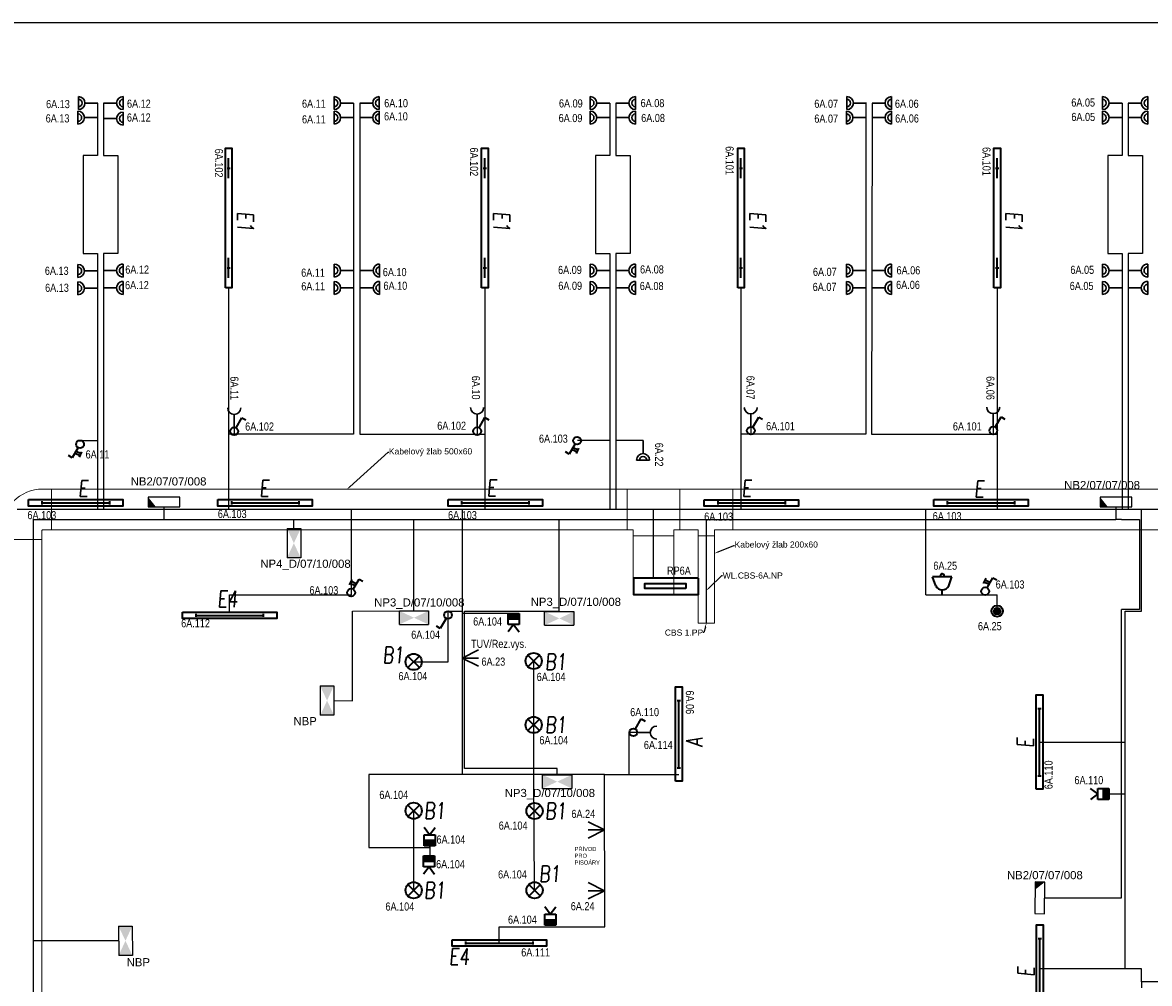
# Model space of a CAD drawing. Header units: millimetres. Extents: x 370888 to 505664, y 284292 to 447185.
# Tile 8 of 41: x 379068 to 392925, y 330850 to 342672. Entities that reach past the tile are written whole.
import ezdxf
from ezdxf import colors
from ezdxf.entities.mleader import LeaderData, LeaderLine
from ezdxf.enums import TextEntityAlignment as Align
from ezdxf.math import Vec2, Vec3

# ---------------------------------------------------------------- set-up
doc = ezdxf.new("R2010")
doc.units = ezdxf.units.MM
doc.header["$LTSCALE"] = 100
doc.layers.get('0').update_dxf_attribs({"color": 21, "linetype": 'CONTINUOUS'})
for name, color, linetype, lineweight in [('2DE_OBL', 91, 'CONTINUOUS', 35), ('2DE_OBL_L1', 91, 'CONTINUOUS', 35), ('E_KABELOVY ŽLAB', 36, 'CONTINUOUS', 25), ('E_NOUZOVÉ+PP OSVĚTLENÍ', 60, 'CONTINUOUS', 25), ('E_ROZVADĚČE', 1, 'CONTINUOUS', 35), ('E_SVĚTLA POPIS', 130, 'CONTINUOUS', 30), ('E_VEDENÍ SILNOPROUD', 50, 'CONTINUOUS', 25), ('E_VEDENÍ_CBS', 214, 'CONTINUOUS', 25), ('E_VYPINACE', 170, 'CONTINUOUS', 35), ('E_ZÁSUVKY POPIS', 111, 'CONTINUOUS', 30), ('E_ZÁSUVKY-DVOJITE', 7, 'CONTINUOUS', 30), ('E_ZÁSUVKY.OST.+VYVODY', 11, 'CONTINUOUS', 30), ('E_ŽLABY', 40, 'CONTINUOUS', 15), ('U1 LIGHTING', 10, 'CONTINUOUS', 35)]:
    doc.layers.add(name, color=color, linetype=linetype, lineweight=lineweight)
for name, color, linetype in [('BEZPECNOSTNE SVETLA', 80, 'CONTINUOUS'), ('E_RÁM', 253, 'CONTINUOUS'), ('GC3_MEP_E_LV_SECURITY LIGHT', 80, 'CONTINUOUS'), ('PIKTOGRAMY', 210, 'CONTINUOUS'), ('PRIPOJKA 230V', 1, 'CONTINUOUS'), ('ŽLAB', 7, 'CONTINUOUS')]:
    doc.layers.add(name, color=color, linetype=linetype)
doc.styles.add('ARIAL', font='arial.ttf')
doc.styles.add('CP_ATTR', font='ROMANS.SHX')
doc.styles.add('CS-ROMANS', font='romans.shx', dxfattribs={"width": 0.75, "oblique": 5})
doc.styles.get("Standard").update_dxf_attribs({"font": 'arial.ttf'})
doc.styles.add('V+P_01_B3_E_FP_001$0$BLOCK', font='romans.shx', dxfattribs={"width": 0.8})

# ---------------------------------------------------------------- blocks, each defined once
blk = doc.blocks.new('A$C3423193F')
at = {"color": 1, "linetype": 'ByBlock'}
for p, q in [((80, 240), (0, 240)), ((80, 240), (160, 240)), ((80, 160), (80, 0))]:
    blk.add_line(p, q, dxfattribs=at)
for radius in [80, 45.2]:
    blk.add_arc((80, 240), radius, 180, 0, dxfattribs=at)
blk = doc.blocks.new('zasuvka_jednoducha')
at = {"color": 1, "lineweight": 30}
blk.add_line((19281, 12983), (19281, 13143), dxfattribs=at)
blk.add_arc((19281, 12903), 80, 0, 180, dxfattribs=at)
blk = doc.blocks.new('E')
at = {"layer": 'U1 LIGHTING', "style": 'CS-ROMANS', "oblique": 5, "width": 0.75}
blk.add_text('E', height=200, dxfattribs=at).set_placement((229480, 21709))
blk = doc.blocks.new('*U30')
at = {"color": 0, "linetype": 'ByBlock'}
for p, q in [((24, 249.57), (96, 374.28)), ((96, 374.28), (143.56, 346.82))]:
    blk.add_line(p, q, dxfattribs=at)
blk.add_circle((0, 208), 48, dxfattribs=at)
blk = doc.blocks.new('prepinas-svetel-jednoduchy')
at = {"layer": 'E_VYPINACE', "rotation": 89.99999999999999}
blk.add_blockref('*U30', (208, 2), dxfattribs=at)
blk = doc.blocks.new('*U32', base_point=(28429, 5840))
at = {"linetype": 'ByBlock'}
blk.add_hatch(color=0, dxfattribs=at).paths.add_polyline_path([(28362, 5840), (28497, 5840), (28497, 5772), (28362, 5772)])
at = {"color": 0, "linetype": 'ByBlock'}
for p, q in [((28429, 5907), (28362, 5997)), ((28429, 5907), (28497, 5997)), ((28362, 5907), (28497, 5907)), ((28362, 5772), (28362, 5907)), ((28362, 5840), (28497, 5840)), ((28497, 5907), (28497, 5772)), ((28497, 5772), (28362, 5772))]:
    blk.add_line(p, q, dxfattribs=at)
blk = doc.blocks.new('pohybove-cidlo-svetla')
at = {"layer": 'E_VYPINACE', "rotation": 180}
blk.add_blockref('*U32', (-1, 30), dxfattribs=at)
blk = doc.blocks.new('*U28', base_point=(57391, -22719))
at = {"lineweight": 30, "ltscale": 0.1}
for p, q in [((57291, -22519), (57391, -22719)), ((57391, -22719), (57391, -22519)), ((57391, -22719), (57491, -22519))]:
    blk.add_line(p, q, dxfattribs=at)
blk = doc.blocks.new('pripojka 230V')
at = {"layer": 'PRIPOJKA 230V', "color": 1, "xscale": -1}
blk.add_blockref('*U28', (0, -2, -40), dxfattribs=at)
blk = doc.blocks.new('Rozvaděč')
at = {"layer": 'E_ROZVADĚČE'}
blk.add_lwpolyline([(2, 6), (802, 6), (802, 206), (2, 206), (2, 6)], dxfattribs=at)
blk.add_lwpolyline([(161, 134), (664, 134), (664, 73), (161, 73)], close=True, dxfattribs=at)
blk = doc.blocks.new('*U24')
at = {"color": 0, "linetype": 'ByBlock'}
for p, q in [((24, 249.57), (96, 374.28)), ((96, 374.28), (143.56, 346.82))]:
    blk.add_line(p, q, dxfattribs=at)
blk.add_circle((0, 208), 48, dxfattribs=at)
blk = doc.blocks.new('tlacitko_prepinac_svetla')
at = {"layer": 'E_VYPINACE'}
for points in [[(16875, 8774), (16940, 8744)], [(16888, 8798), (16951, 8769)], [(16930, 8722), (16960, 8787)]]:
    blk.add_lwpolyline(points, dxfattribs=at)
at = {"layer": 'E_VYPINACE', "rotation": 180}
blk.add_blockref('*U24', (16937, 9090), dxfattribs=at)
blk = doc.blocks.new('*U4331')
for p, q in [((120, 260), (120, 370)), ((120, 370), (620, 370)), ((620, 370), (620, 260)), ((0, -250), (0, 250)), ((0, 250), (110, 250)), ((110, -250), (0, -250))]:
    blk.add_line(p, q)
for radius in [510, 10]:
    blk.add_arc((110, 260), radius, 270, 0)
at = {"style": 'CP_ATTR', "flags": 9}
for tag in ['NAME', 'PRODUCER', 'PRODUCT-TYPE', 'ARTICLE', 'FLOW', 'NUMBER', 'SYSTEM', 'FORM', 'SIZE', 'OTHER']:
    blk.add_attdef(tag, (0, 0), '', height=0.0001, dxfattribs=at)
blk = doc.blocks.new('*U4333')
for p, q in [((0, -250), (0, 250)), ((0, 250), (10960, 250)), ((10960, 250), (10960, -250)), ((10960, -250), (0, -250))]:
    blk.add_line(p, q)
at = {"style": 'CP_ATTR', "flags": 9}
for tag in ['NAME', 'PRODUCER', 'PRODUCT-TYPE', 'ARTICLE', 'FLOW', 'NUMBER', 'SYSTEM', 'FORM', 'SIZE', 'OTHER']:
    blk.add_attdef(tag, (0, 0), '', height=0.0001, dxfattribs=at)
blk = doc.blocks.new('2DELLI009_CZ')
for p, q in [((-0.5, 0.1), (-0.5, -0.1)), ((-0.5, 0), (0.5, 0)), ((0.5, 0.1), (0.5, -0.1))]:
    blk.add_line(p, q)
blk.add_lwpolyline([(-0.7, 0.2), (0.7, 0.2), (0.7, -0.2), (-0.7, -0.2)], close=True)
at = {"linetype": 'ByBlock', "style": 'CP_ATTR', "flags": 9}
for tag, p in [('NAME', (-0.092, -0.018)), ('GROUP', (-0.092, -0.018)), ('NUMBER', (-0.092, -0.018)), ('PRODUCER', (-0.092, -0.018)), ('ARTICLE', (-0.092, -0.018)), ('CHARACTER', (-0.092, -0.018)), ('VOLTAGE', (-0.092, -0.019)), ('WEIGHT', (-0.092, -0.018)), ('OTHER', (-0.092, -0.018)), ('PRODUCT-TYPE', (-0.092, -0.019)), ('ORDER-NO', (-0.092, -0.019)), ('POWER', (-0.092, -0.019))]:
    blk.add_attdef(tag, text='', height=0.00005, dxfattribs=at).set_placement(p, align=Align.MIDDLE_LEFT)
blk = doc.blocks.new('*U48')
at = {"layer": 'GC3_MEP_E_LV_SECURITY LIGHT', "linetype": 'ByBlock'}
for p, q in [((135, 59), (-255, 61)), ((-255, 61), (-255, -59)), ((135, -61), (135, 59)), ((-255, -59), (135, -61))]:
    blk.add_line(p, q, dxfattribs=at)
at = {"layer": 'GC3_MEP_E_LV_SECURITY LIGHT'}
blk.add_solid([(-255, 61), (-255, -59), (-158, -60)], dxfattribs=at)
at = {"layer": 'BEZPECNOSTNE SVETLA', "style": 'ARIAL'}
blk.add_attdef('BEZ.SV', (52, -54), '', height=100, dxfattribs=at)
blk = doc.blocks.new('*U58')
at = {"layer": 'GC3_MEP_E_LV_SECURITY LIGHT', "linetype": 'ByBlock'}
for p, q in [((-118, 196), (-122, -194)), ((2, 194), (-118, 196)), ((-2, -196), (2, 194)), ((-122, -194), (-2, -196))]:
    blk.add_line(p, q, dxfattribs=at)
at = {"layer": 'GC3_MEP_E_LV_SECURITY LIGHT'}
blk.add_solid([(2, 194), (-118, 196), (-119, 99)], dxfattribs=at)
at = {"layer": 'BEZPECNOSTNE SVETLA', "style": 'ARIAL'}
blk.add_attdef('BEZ.SV', (52, -54), '', height=100, dxfattribs=at)
blk = doc.blocks.new('V+P_01_B3_E_FP_001$0$E-LI-35')
at = {"layer": 'E_NOUZOVÉ+PP OSVĚTLENÍ', "linetype": 'ByBlock'}
for p, q in [((-10.88, -1.92), (10.88, -1.92)), ((-10.88, -12.08), (-10.88, -1.92)), ((10.88, -1.92), (10.88, -12.08)), ((-10.88, -12.08), (10.88, -12.08))]:
    blk.add_line(p, q, dxfattribs=at)
at = {"layer": 'E_NOUZOVÉ+PP OSVĚTLENÍ'}
blk.add_solid([(-10.88, -12.08), (-10.88, -1.92), (10.88, -1.92), (10.88, -12.08)], dxfattribs=at)
at = {"layer": 'E_NOUZOVÉ+PP OSVĚTLENÍ', "style": 'V+P_01_B3_E_FP_001$0$BLOCK', "width": 0.8, "flags": 8}
for tag, p in [('DIVERS.1', (-17.93, -2.11)), ('DIVERS.2', (-16.41, -11.97))]:
    blk.add_attdef(tag, text='', height=7.25, dxfattribs=at).set_placement(p, align=Align.RIGHT)
at = {"layer": 'E_NOUZOVÉ+PP OSVĚTLENÍ', "style": 'V+P_01_B3_E_FP_001$0$BLOCK', "width": 0.8}
for tag, p, height, flags in [('BLOCKNAME', (-6.79, -1.4), 2.54, 3), ('LEISTUNG', (13.35, -11.99), 7.25, 8)]:
    blk.add_attdef(tag, p, '', height=height, dxfattribs=dict(at, flags=flags))
blk.add_attdef('STROMKREIS', text='', height=7.25, dxfattribs=at).set_placement((-11.76, -23.81), align=Align.BOTTOM_CENTER)
blk = doc.blocks.new('*U59')
at = {"layer": 'GC3_MEP_E_LV_SECURITY LIGHT', "xscale": 16.54563019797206, "yscale": 16.54563022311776, "zscale": 16.54563022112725, "rotation": 270.0000000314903}
blk.add_blockref('V+P_01_B3_E_FP_001$0$E-LI-35', (116, 0), dxfattribs=at)
at = {"layer": 'PIKTOGRAMY', "style": 'ARIAL'}
blk.add_attdef('PIKTOGRAM', (162, -40), '', height=100, dxfattribs=at)
blk = doc.blocks.new('*U49')
at = {"layer": 'GC3_MEP_E_LV_SECURITY LIGHT', "xscale": 16.54563019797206, "yscale": 16.54563022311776, "zscale": 16.54563022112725}
blk.add_blockref('V+P_01_B3_E_FP_001$0$E-LI-35', (0, 116), dxfattribs=at)
at = {"layer": 'PIKTOGRAMY', "style": 'ARIAL'}
blk.add_attdef('PIKTOGRAM', (162, -40), '', height=100, dxfattribs=at)
blk = doc.blocks.new('*U61')
at = {"layer": 'GC3_MEP_E_LV_SECURITY LIGHT', "xscale": 16.54563019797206, "yscale": 16.54563022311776, "zscale": 16.54563022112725, "rotation": 270.2193183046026}
blk.add_blockref('V+P_01_B3_E_FP_001$0$E-LI-35', (116, 0), dxfattribs=at)
at = {"layer": 'PIKTOGRAMY', "style": 'ARIAL'}
blk.add_attdef('PIKTOGRAM', (162, -40), '', height=100, dxfattribs=at)
blk = doc.blocks.new('2DELLI018_CZ')
for p, q in [((-0.6, 0), (-0.4, 0)), ((-0.5, 0.1), (-0.5, -0.1)), ((0.4, 0), (0.6, 0)), ((0.5, 0.1), (0.5, -0.1))]:
    blk.add_line(p, q)
blk.add_lwpolyline([(-0.7, 0.2), (0.7, 0.2), (0.7, -0.2), (-0.7, -0.2)], close=True)
at = {"linetype": 'ByBlock', "style": 'CP_ATTR', "flags": 9}
for tag, p in [('NAME', (-0.092, -0.018)), ('GROUP', (-0.092, -0.018)), ('NUMBER', (-0.092, -0.018)), ('PRODUCER', (-0.092, -0.018)), ('ARTICLE', (-0.092, -0.018)), ('CHARACTER', (-0.092, -0.018)), ('VOLTAGE', (-0.092, -0.019)), ('WEIGHT', (-0.092, -0.018)), ('OTHER', (-0.092, -0.018)), ('PRODUCT-TYPE', (-0.092, -0.019)), ('ORDER-NO', (-0.092, -0.019)), ('POWER', (-0.092, -0.019))]:
    blk.add_attdef(tag, text='', height=0.00005, dxfattribs=at).set_placement(p, align=Align.MIDDLE_LEFT)
blk = doc.blocks.new('E1')
at = {"layer": 'U1 LIGHTING', "style": 'CS-ROMANS', "oblique": 5, "width": 0.75}
blk.add_text('E1', height=200, dxfattribs=at).set_placement((229480, 21709))
blk = doc.blocks.new('E4')
at = {"layer": 'U1 LIGHTING', "style": 'CS-ROMANS', "oblique": 5, "width": 0.75}
blk.add_text('E4', height=200, dxfattribs=at).set_placement((229480, 21709))
blk = doc.blocks.new('2DELLI_01_CZ')
for p, q in [((-0.354, 0.354), (0.354, -0.354)), ((-0.354, -0.354), (0.354, 0.354))]:
    blk.add_line(p, q)
blk.add_circle((0, 0), 0.5)
at = {"linetype": 'ByBlock', "style": 'CP_ATTR', "flags": 9}
for tag, p in [('NAME', (-0.092, -0.018)), ('GROUP', (-0.092, -0.018)), ('NUMBER', (-0.092, -0.018)), ('PRODUCER', (-0.092, -0.018)), ('ARTICLE', (-0.092, -0.018)), ('CHARACTER', (-0.092, -0.018)), ('VOLTAGE', (-0.092, -0.019)), ('WEIGHT', (-0.092, -0.018)), ('OTHER', (-0.092, -0.018)), ('PRODUCT-TYPE', (-0.092, -0.019)), ('ORDER-NO', (-0.092, -0.019)), ('POWER', (-0.092, -0.019))]:
    blk.add_attdef(tag, text='', height=0.00005, dxfattribs=at).set_placement(p, align=Align.MIDDLE_LEFT)
blk = doc.blocks.new('B1')
at = {"layer": 'U1 LIGHTING', "style": 'CS-ROMANS', "oblique": 5, "width": 0.75}
blk.add_text('B1', height=200, dxfattribs=at).set_placement((229480, 21709))
blk = doc.blocks.new('*U4342')
for p, q in [((0, -100), (0, 100)), ((0, 100), (1075, 100)), ((1075, 100), (1075, -100)), ((1075, -100), (0, -100))]:
    blk.add_line(p, q)
at = {"style": 'CP_ATTR', "flags": 9}
for tag in ['NAME', 'PRODUCER', 'PRODUCT-TYPE', 'ARTICLE', 'FLOW', 'NUMBER', 'SYSTEM', 'FORM', 'SIZE', 'OTHER']:
    blk.add_attdef(tag, (0, 0), '', height=0.0001, dxfattribs=at)
blk = doc.blocks.new('*U4343')
for p, q in [((225, 325), (225, 325)), ((225, 325), (425, 325)), ((225, 250), (225, 325)), ((425, 325), (425, 325)), ((425, 250), (425, 325)), ((0, -250), (0, 250)), ((0, 250), (0, 250)), ((0, 250), (225, 250)), ((650, 250), (425, 250)), ((650, 250), (650, 250)), ((650, 250), (650, -250)), ((0, -250), (0, -250)), ((0, -250), (650, -250)), ((650, -250), (650, -250))]:
    blk.add_line(p, q)
at = {"style": 'CP_ATTR', "flags": 9}
for tag in ['NAME', 'PRODUCER', 'PRODUCT-TYPE', 'ARTICLE', 'FLOW', 'NUMBER', 'SYSTEM', 'FORM', 'SIZE', 'OTHER']:
    blk.add_attdef(tag, (0, 0), '', height=0.0001, dxfattribs=at)
blk = doc.blocks.new('*U4344')
for p, q in [((0, -250), (0, 250)), ((0, 250), (7077, 250)), ((7077, 250), (7077, -250)), ((7077, -250), (0, -250))]:
    blk.add_line(p, q)
at = {"style": 'CP_ATTR', "flags": 9}
for tag in ['NAME', 'PRODUCER', 'PRODUCT-TYPE', 'ARTICLE', 'FLOW', 'NUMBER', 'SYSTEM', 'FORM', 'SIZE', 'OTHER']:
    blk.add_attdef(tag, (0, 0), '', height=0.0001, dxfattribs=at)
blk = doc.blocks.new('CPEL_3386')
blk.add_hatch(color=256).paths.add_polyline_path([(-0.2, 0, 1), (0.2, 0, 1)])
for radius in [0.35, 0.2]:
    blk.add_circle((0, 0), radius)
at = {"linetype": 'ByBlock', "style": 'CP_ATTR', "flags": 9}
for tag, p in [('NAME', (-0.092, -0.018)), ('GROUP', (-0.092, -0.018)), ('NUMBER', (-0.092, -0.018)), ('PRODUCER', (-0.092, -0.018)), ('ARTICLE', (-0.092, -0.018)), ('CHARACTER', (-0.092, -0.018)), ('VOLTAGE', (-0.092, -0.019)), ('WEIGHT', (-0.092, -0.018)), ('OTHER', (-0.092, -0.018)), ('PRODUCT-TYPE', (-0.092, -0.019)), ('ORDER-NO', (-0.092, -0.019)), ('POWER', (-0.092, -0.019))]:
    blk.add_attdef(tag, text='', height=0.00005, dxfattribs=at).set_placement(p, align=Align.MIDDLE_LEFT)
blk = doc.blocks.new('CPEL_1003')
for p, q in [((0, 0), (0, -0.3)), ((-0.4, -0.55), (-0.6, -1.1)), ((0.4, -0.55), (0.6, -1.1)), ((-0.6, -1.1), (0.6, -1.1))]:
    blk.add_line(p, q)
blk.add_circle((0, -1.2), 0.1)
blk.add_arc((0, -0.745), 0.445, 25.98923, 154.01077)
at = {"linetype": 'ByBlock', "style": 'CP_ATTR', "flags": 9}
for tag, p in [('NAME', (-0.092, -0.018)), ('GROUP', (-0.092, -0.018)), ('NUMBER', (-0.092, -0.018)), ('PRODUCER', (-0.092, -0.018)), ('ARTICLE', (-0.092, -0.018)), ('CHARACTER', (-0.092, -0.018)), ('VOLTAGE', (-0.092, -0.019)), ('WEIGHT', (-0.092, -0.018)), ('OTHER', (-0.092, -0.018)), ('PRODUCT-TYPE', (-0.092, -0.019)), ('ORDER-NO', (-0.092, -0.019)), ('POWER', (-0.092, -0.019))]:
    blk.add_attdef(tag, text='', height=0.00005, dxfattribs=at).set_placement(p, align=Align.MIDDLE_LEFT)
blk = doc.blocks.new('*U4345')
for p, q in [((0, -250), (0, 250)), ((0, 250), (6662.5, 250)), ((6662.5, 250), (6662.5, -250)), ((6662.5, -250), (0, -250))]:
    blk.add_line(p, q)
at = {"style": 'CP_ATTR', "flags": 9}
for tag in ['NAME', 'PRODUCER', 'PRODUCT-TYPE', 'ARTICLE', 'FLOW', 'NUMBER', 'SYSTEM', 'FORM', 'SIZE', 'OTHER']:
    blk.add_attdef(tag, (0, 0), '', height=0.0001, dxfattribs=at)
blk = doc.blocks.new('*U4346')
for p, q in [((75, 325), (75, 325)), ((75, 325), (575, 325)), ((75, 250), (75, 325)), ((575, 325), (575, 325)), ((575, 250), (575, 325)), ((0, -250), (0, 250)), ((0, 250), (0, 250)), ((0, 250), (75, 250)), ((650, 250), (575, 250)), ((650, 250), (650, 250)), ((650, 250), (650, -250)), ((0, -250), (0, -250)), ((0, -250), (650, -250)), ((650, -250), (650, -250))]:
    blk.add_line(p, q)
at = {"style": 'CP_ATTR', "flags": 9}
for tag in ['NAME', 'PRODUCER', 'PRODUCT-TYPE', 'ARTICLE', 'FLOW', 'NUMBER', 'SYSTEM', 'FORM', 'SIZE', 'OTHER']:
    blk.add_attdef(tag, (0, 0), '', height=0.0001, dxfattribs=at)
blk = doc.blocks.new('*U4347')
for p, q in [((0, -250), (0, 250)), ((0, 250), (721, 250)), ((721, 250), (721, -250)), ((721, -250), (0, -250))]:
    blk.add_line(p, q)
at = {"style": 'CP_ATTR', "flags": 9}
for tag in ['NAME', 'PRODUCER', 'PRODUCT-TYPE', 'ARTICLE', 'FLOW', 'NUMBER', 'SYSTEM', 'FORM', 'SIZE', 'OTHER']:
    blk.add_attdef(tag, (0, 0), '', height=0.0001, dxfattribs=at)
blk = doc.blocks.new('A')
at = {"layer": 'U1 LIGHTING', "style": 'CS-ROMANS', "oblique": 5, "width": 0.75}
blk.add_text('A', height=200, dxfattribs=at).set_placement((229480, 21709))

msp = doc.modelspace()

# ---------------------------------------------------------------- linework, layer by layer
at = {"layer": 'E_RÁM', "color": 252, "true_color": 0x939598}
msp.add_lwpolyline([(399617, 318992), (373037, 318992), (373037, 342672), (399617, 342672)], close=True, dxfattribs=at)
at = {"layer": 'E_VEDENÍ SILNOPROUD'}
for p, q in [((379989, 341682), (379989, 341035)), ((380064, 341682), (380064, 341035)), ((383139, 341682), (383139, 337607)), ((383214, 341682), (383214, 337607)), ((386289, 341682), (386289, 341035)), ((386364, 341682), (386364, 341035)), ((389439, 341682), (389439, 337607)), ((389514, 341682), (389509, 337607)), ((392589, 341682), (392589, 341035)), ((392664, 341682), (392664, 341035)), ((379989, 341035), (379814, 341035)), ((379814, 341035), (379814, 339830)), ((380064, 341035), (380239, 341035)), ((380239, 341035), (380239, 339830)), ((386289, 341035), (386114, 341035)), ((386114, 341035), (386114, 339830)), ((386364, 341035), (386539, 341035)), ((386539, 341035), (386539, 339830)), ((392589, 341035), (392414, 341035)), ((392414, 341035), (392414, 340072)), ((392664, 341035), (392839, 341035)), ((392839, 341035), (392839, 339830)), ((392414, 340072), (392414, 339830)), ((379814, 339830), (379989, 339830)), ((379989, 339830), (379989, 336682)), ((380239, 339830), (380064, 339830)), ((380064, 339830), (380064, 336682)), ((386114, 339830), (386289, 339830)), ((386289, 339830), (386289, 336682)), ((386539, 339830), (386364, 339830)), ((386364, 339830), (386364, 336682)), ((392414, 339830), (392589, 339830)), ((392589, 339830), (392589, 336682)), ((392839, 339830), (392664, 339830)), ((392664, 339830), (392664, 336682)), ((381602, 339407), (381602, 336682)), ((384752, 339407), (384752, 336682)), ((387902, 339407), (387902, 336682)), ((391052, 339407), (391052, 337607)), ((381670, 337607), (381602, 337607)), ((381670, 337690), (381670, 337607)), ((383139, 337607), (381670, 337607)), ((383214, 337607), (384657, 337607)), ((384657, 337696), (384657, 337607)), ((384657, 337607), (384752, 337607)), ((389439, 337607), (387902, 337607)), ((388022, 337697), (388022, 337607)), ((389509, 337607), (391003, 337607)), ((391003, 337701), (391003, 337607)), ((391003, 337607), (391052, 337607)), ((391052, 337607), (391052, 336682)), ((379777, 337532), (379989, 337532)), ((386289, 337532), (385890, 337532)), ((386698, 337529), (386364, 337529)), ((394539, 336682), (379001, 336682)), ((383111, 335632), (383111, 336682)), ((384477, 333422), (384477, 336682)), ((386827, 335836), (386827, 336682)), ((390177, 335632), (390177, 336682)), ((392827, 335595), (392827, 336682)), ((381613, 335419), (381613, 335632)), ((381613, 335632), (383111, 335632)), ((390177, 335632), (391052, 335632)), ((391052, 335432), (391052, 335632)), ((392827, 335432), (392827, 335595)), ((384302, 335432), (384477, 335432)), ((384302, 334807), (384302, 335432)), ((385106, 335401), (384477, 335401)), ((392627, 331032), (392627, 335432)), ((392627, 335432), (392827, 335432)), ((383877, 334807), (384302, 334807)), ((385353, 333422), (385353, 334818)), ((386527, 333422), (386527, 333938)), ((386627, 333937), (386527, 333938)), ((391574, 333820), (392627, 333820)), ((384482, 333422), (383327, 333422)), ((383327, 333422), (383327, 332522)), ((386225, 333422), (384482, 333422)), ((385364, 331997), (385353, 333422)), ((386227, 331547), (386225, 333422)), ((386225, 333422), (386527, 333422)), ((386527, 333422), (387137, 333422)), ((392426, 333182), (392627, 333182)), ((383877, 332975), (383877, 332522)), ((383327, 332522), (384077, 332522)), ((383877, 332522), (383877, 331997)), ((384077, 332522), (384077, 332544)), ((384077, 332544), (384077, 332422)), ((384929, 331348), (384929, 331547)), ((384929, 331547), (386227, 331547)), ((392627, 331032), (391577, 331032)), ((392827, 331032), (392627, 331032)), ((392827, 330870), (392827, 331032)), ((398096, 330870), (392827, 330870)), ((392827, 330870), (392827, 330795))]:
    msp.add_line(p, q, dxfattribs=at)
at = {"layer": 'E_VEDENÍ_CBS'}
for p, q in [((380806, 336714), (380806, 336557)), ((392512, 336714), (392512, 336557)), ((379199, 336557), (392512, 336557)), ((379199, 336557), (379199, 325174)), ((382404, 336447), (382404, 336557)), ((383881, 335434), (383881, 336557)), ((385668, 335425), (385668, 336557)), ((387477, 335282), (387477, 336557)), ((392583, 336557), (392512, 336557)), ((392583, 336557), (392802, 336557)), ((392802, 336557), (392802, 335450)), ((383127, 335432), (383881, 335434)), ((383127, 334327), (383127, 335432)), ((384502, 333497), (384502, 335432)), ((384502, 335432), (385668, 335432)), ((392583, 331904), (392583, 335450)), ((392802, 335450), (392583, 335450)), ((382896, 334332), (383127, 334327)), ((385642, 333497), (384502, 333497)), ((385642, 333417), (385642, 333497)), ((391636, 331904), (392583, 331904)), ((380249, 331375), (379199, 331375))]:
    msp.add_line(p, q, dxfattribs=at)
at = {"layer": 'E_ŽLABY'}
msp.add_line((391579, 333238), (391579, 333232), dxfattribs=at)

# ---------------------------------------------------------------- block references
for name, p, rotation in [('E1', (360000, 569829), 270), ('E1', (363150, 569829), 270), ('E1', (366300, 569829), 270), ('E1', (369450, 569829), 270), ('Rozvaděč', (387383, 335842), 180)]:
    msp.add_blockref(name, p, dxfattribs=dict(rotation=rotation))
at = {"layer": '2DE_OBL', "xscale": 1228.571428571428, "yscale": 200, "zscale": 1000, "rotation": 89.99999999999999}
for p in [(381602, 340267), (384752, 340267), (387902, 340267), (391052, 340267)]:
    msp.add_blockref('2DELLI018_CZ', p, dxfattribs=at)
at = {"layer": '2DE_OBL', "xscale": 200, "yscale": 200, "zscale": 100}
for p in [(383877, 334807), (385353, 334818), (385353, 334032), (383877, 332975), (385364, 332972), (383877, 331997), (385364, 331997)]:
    msp.add_blockref('2DELLI_01_CZ', p, dxfattribs=at)
at = {"layer": '2DE_OBL_L1', "xscale": 828.5714285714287, "yscale": 200, "zscale": 1000}
for p in [(379721, 336763), (382050, 336763), (384880, 336763), (388031, 336762), (390853, 336763), (381613, 335379), (384929, 331348)]:
    msp.add_blockref('2DELLI009_CZ', p, dxfattribs=at)
at = {"layer": '2DE_OBL_L1', "xscale": 828.5714285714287, "yscale": 200, "zscale": 1000, "rotation": 90}
for p in [(387137, 333918), (391574, 333820), (391577, 330991)]:
    msp.add_blockref('2DELLI009_CZ', p, dxfattribs=at)
at = {"layer": 'E_NOUZOVÉ+PP OSVĚTLENÍ'}
ref = msp.add_blockref('*U48', (380866, 336774), dxfattribs=at)
ref.add_attrib('BEZ.SV', 'NB2/07/07/008', (380397, 336977), dxfattribs={"layer": 'BEZPECNOSTNE SVETLA', "height": 100, "style": 'ARIAL'})
ref = msp.add_blockref('*U48', (392572, 336774), dxfattribs=at)
ref.add_attrib('BEZ.SV', 'NB2/07/07/008', (391877, 336932), dxfattribs={"layer": 'BEZPECNOSTNE SVETLA', "height": 100, "style": 'ARIAL'})
ref = msp.add_blockref('*U59', (382404, 336267), dxfattribs=at)
ref.add_attrib('PIKTOGRAM', 'NP4_D/07/10/008', (381992, 335964), dxfattribs={"height": 100, "style": 'ARIAL'})
ref = msp.add_blockref('*U49', (383881, 335350), dxfattribs=at)
ref.add_attrib('PIKTOGRAM', 'NP3_D/07/10/008', (383392, 335488), dxfattribs={"height": 100, "style": 'ARIAL'})
ref = msp.add_blockref('*U49', (385668, 335341), dxfattribs=at)
ref.add_attrib('PIKTOGRAM', 'NP3_D/07/10/008', (385316, 335496), dxfattribs={"height": 100, "style": 'ARIAL'})
ref = msp.add_blockref('*U61', (382812, 334331), dxfattribs=at)
ref.add_attrib('PIKTOGRAM', 'NBP', (382399, 334028), dxfattribs={"height": 100, "style": 'ARIAL'})
ref = msp.add_blockref('*U49', (385642, 333333), dxfattribs=at)
ref.add_attrib('PIKTOGRAM', 'NP3_D/07/10/008', (384997, 333144), dxfattribs={"height": 100, "style": 'ARIAL'})
ref = msp.add_blockref('*U58', (391636, 331904), dxfattribs=at)
ref.add_attrib('BEZ.SV', 'NB2/07/07/008', (391173, 332133), dxfattribs={"layer": 'BEZPECNOSTNE SVETLA', "height": 100, "style": 'ARIAL'})
ref = msp.add_blockref('*U61', (380333, 331376), dxfattribs=at)
ref.add_attrib('PIKTOGRAM', 'NBP', (380348, 331062), dxfattribs={"height": 100, "style": 'ARIAL'})
at = {"layer": 'E_VEDENÍ_CBS', "rotation": 90}
msp.add_blockref('A', (409139, 104281), dxfattribs=at)
at = {"layer": 'E_VYPINACE'}
for name, p, rotation in [('prepinas-svetel-jednoduchy', (381668, 337644), 270), ('prepinas-svetel-jednoduchy', (384656, 337645), 270), ('prepinas-svetel-jednoduchy', (388022, 337652), 270), ('prepinas-svetel-jednoduchy', (391003, 337654), 270), ('tlacitko_prepinac_svetla', (407842, 344558), 180)]:
    msp.add_blockref(name, p, dxfattribs=dict(at, rotation=rotation))
at = {"layer": 'E_VYPINACE', "xscale": 200, "yscale": 200, "zscale": 200, "rotation": 180}
msp.add_blockref('CPEL_1003', (390377, 335632), dxfattribs=at)
at = {"layer": 'E_VYPINACE', "xscale": 200, "yscale": 200, "zscale": 200}
msp.add_blockref('CPEL_3386', (391052, 335432), dxfattribs=at)
at = {"layer": 'E_ZÁSUVKY-DVOJITE', "xscale": -1}
for p, rotation in [((379995, 341762), 89.99999999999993), ((383139, 341762), 89.99999999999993), ((386289, 341762), 89.99999999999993), ((389444, 341762), 89.99999999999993), ((392589, 341762), 89.99999999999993), ((379989, 341582), 89.99999999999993), ((383139, 341582), 89.99999999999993), ((386289, 341582), 89.99999999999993), ((389439, 341582), 89.99999999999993), ((392589, 341582), 89.99999999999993), ((380064, 339541), 269.9999999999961), ((383219, 339541), 269.9999999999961), ((386364, 339541), 269.9999999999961), ((389514, 339541), 269.9999999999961), ((392664, 339541), 269.9999999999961), ((380064, 339327), 269.9999999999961), ((383219, 339327), 269.9999999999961), ((386364, 339327), 269.9999999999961), ((389514, 339327), 269.9999999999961), ((392664, 339327), 269.9999999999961), ((386618, 337529), 180)]:
    msp.add_blockref('A$C3423193F', p, dxfattribs=dict(at, rotation=rotation))
at = {"layer": 'E_ZÁSUVKY-DVOJITE'}
for p, rotation in [((380064, 341762), 270), ((383214, 341762), 270), ((386364, 341762), 270), ((389514, 341762), 270), ((392664, 341762), 270), ((380064, 341570), 270), ((383214, 341582), 270), ((386364, 341582), 270), ((389514, 341582), 270), ((392664, 341582), 270), ((379989, 339537), 89.99999999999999), ((383139, 339541), 89.99999999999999), ((386289, 339541), 89.99999999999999), ((389439, 339541), 89.99999999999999), ((392589, 339541), 89.99999999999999), ((379989, 339323), 89.99999999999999), ((383139, 339327), 89.99999999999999), ((386289, 339327), 89.99999999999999), ((389439, 339327), 89.99999999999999), ((392589, 339327), 89.99999999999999)]:
    msp.add_blockref('A$C3423193F', p, dxfattribs=dict(at, rotation=rotation))
at = {"layer": 'E_ZÁSUVKY.OST.+VYVODY', "color": 1}
for name, p, rotation in [('zasuvka_jednoducha', (400951, 350834), 180), ('zasuvka_jednoducha', (403938, 350839), 180), ('zasuvka_jednoducha', (407303, 350841), 180), ('zasuvka_jednoducha', (410285, 350844), 180), ('tlacitko_prepinac_svetla', (400046, 344542), 180), ('zasuvka_jednoducha', (399770, 314656), 89.99999999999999)]:
    msp.add_blockref(name, p, dxfattribs=dict(at, rotation=rotation))
for p in [(368950, 328647), (362838, 328602)]:
    msp.add_blockref('tlacitko_prepinac_svetla', p, dxfattribs=at)
at = {"layer": 'E_ZÁSUVKY.OST.+VYVODY'}
for p, rotation in [((384477, 334854), 270), ((386222, 332740), 90), ((386222, 331992), 90)]:
    msp.add_blockref('pripojka 230V', p, dxfattribs=dict(at, rotation=rotation))
at = {"layer": 'E_ŽLABY', "zscale": 50, "rotation": 180}
for name, p in [('*U4331', (379425, 336682)), ('*U4346', (387152, 336682)), ('*U4343', (387802, 336682))]:
    msp.add_blockref(name, p, dxfattribs=at)
at = {"layer": 'E_ŽLABY'}
for name, p, rotation in [('*U4344', (386502, 336682), 180), ('*U4347', (386827, 336357), 270), ('*U4342', (387477, 335282), 90.00000000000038), ('*U4333', (379055, 336312), 270)]:
    msp.add_blockref(name, p, dxfattribs=dict(at, rotation=rotation))
for name, p in [('*U4345', (387802, 336682)), ('E4', (151984, 313770)), ('B1', (154015, 313082)), ('B1', (156014, 312998)), ('B1', (156014, 312223)), ('B1', (154526, 311166)), ('B1', (156014, 311163)), ('B1', (155939, 310390)), ('B1', (154526, 310188)), ('E4', (154833, 309371))]:
    msp.add_blockref(name, p, dxfattribs=at)
at = {"layer": 'U1 LIGHTING'}
for p in [(150272, 315131), (152499, 315133), (155296, 315138), (158430, 315134), (161290, 315124)]:
    msp.add_blockref('E', p, dxfattribs=at)
at = {"layer": 'U1 LIGHTING', "rotation": 90}
for p in [(413209, 104269), (413216, 101452)]:
    msp.add_blockref('E', p, dxfattribs=at)
at = {"layer": 'ŽLAB'}
for name, p, rotation in [('prepinas-svetel-jednoduchy', (384302, 335383), 89.99999999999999), ('prepinas-svetel-jednoduchy', (386577, 333940), 270), ('pohybove-cidlo-svetla', (392328, 333181), 269.9999999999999), ('pohybove-cidlo-svetla', (384071, 332642), 180), ('pohybove-cidlo-svetla', (385556, 331665), 180)]:
    msp.add_blockref(name, p, dxfattribs=dict(at, rotation=rotation))
for p in [(385107, 335303), (384067, 332321)]:
    msp.add_blockref('pohybove-cidlo-svetla', p, dxfattribs=at)

# ---------------------------------------------------------------- texts
at = {"layer": 'E_SVĚTLA POPIS', "width": 0.8}
for s, rotation, p in [('6A.102', 270, (381433, 341120)), ('6A.102', 270, (384570, 341135)), ('6A.101', 270, (387713, 341151)), ('6A.101', 270, (390872, 341140)), ('6A.07', 270, (387970, 338327)), ('6A.06', 270, (387224, 334455)), ('6A.110', 90, (391734, 333240))]:
    msp.add_text(s, height=100, rotation=rotation, dxfattribs=at).set_placement(p)
for s, p in [('6A.102', (381805, 337652)), ('6A.102', (384167, 337662)), ('6A.101', (388211, 337657)), ('6A.101', (390508, 337654)), ('6A.103', (385418, 337503)), ('6A.11', (379843, 337309)), ('6A.103', (379128, 336562)), ('6A.103', (381469, 336577)), ('6A.103', (384300, 336562)), ('6A.103', (387450, 336544)), ('6A.103', (390260, 336549)), ('6A.103', (391034, 335709)), ('6A.103', (382596, 335638)), ('6A.112', (381018, 335232)), ('6A.104', (384609, 335254)), ('6A.104', (383847, 335091)), ('6A.104', (383690, 334582)), ('6A.104', (385390, 334572)), ('6A.110', (386540, 334139)), ('6A.104', (385423, 333793)), ('6A.110', (392003, 333302)), ('6A.104', (383455, 333121)), ('6A.104', (384923, 332743)), ('6A.104', (384158, 332571)), ('6A.104', (384153, 332268)), ('6A.104', (384915, 332142)), ('6A.104', (383530, 331747)), ('6A.104', (385037, 331586)), ('6A.111', (385200, 331183))]:
    msp.add_text(s, height=100, dxfattribs=at).set_placement(p)
at = {"layer": 'E_ZÁSUVKY POPIS', "width": 0.8}
for s, p in [('6A.10', (383515, 341630)), ('6A.08', (386668, 341631)), ('6A.05', (391964, 341638)), ('6A.13', (379357, 341619)), ('6A.12', (380352, 341624)), ('6A.11', (382504, 341624)), ('6A.09', (385664, 341627)), ('6A.07', (388804, 341623)), ('6A.06', (389795, 341623)), ('6A.13', (379352, 341443)), ('6A.12', (380351, 341454)), ('6A.11', (382504, 341431)), ('6A.10', (383513, 341468)), ('6A.09', (385660, 341447)), ('6A.08', (386675, 341448)), ('6A.07', (388804, 341440)), ('6A.06', (389798, 341442)), ('6A.05', (391965, 341461)), ('6A.13', (379342, 339568)), ('6A.12', (380331, 339583)), ('6A.10', (383498, 339552)), ('6A.09', (385653, 339579)), ('6A.08', (386661, 339585)), ('6A.07', (388787, 339555)), ('6A.06', (389815, 339574)), ('6A.05', (391953, 339580)), ('6A.11', (382494, 339545)), ('6A.13', (379345, 339359)), ('6A.12', (380328, 339392)), ('6A.11', (382495, 339377)), ('6A.10', (383506, 339384)), ('6A.09', (385656, 339384)), ('6A.08', (386658, 339381)), ('6A.07', (388784, 339370)), ('6A.06', (389810, 339395)), ('6A.05', (391945, 339382)), ('RP6A', (386993, 335879)), ('6A.25', (390268, 335940)), ('6A.25', (390816, 335196)), ('TUV/Rez.vys.', (384583, 334979)), ('6A.23', (384711, 334760)), ('6A.114', (386708, 333735)), ('6A.24', (385817, 332887)), ('6A.24', (385809, 331751))]:
    msp.add_text(s, height=100, dxfattribs=at).set_placement(p)
for s, p in [('6A.11', (381623, 338319)), ('6A.10', (384593, 338326)), ('6A.06', (390919, 338322)), ('6A.22', (386846, 337502))]:
    msp.add_text(s, height=100, rotation=270, dxfattribs=at).set_placement(p)
at = {"layer": 'E_ZÁSUVKY POPIS', "insert": (385857, 332530), "char_height": 50, "attachment_point": 1}
msp.add_mtext_dynamic_manual_height_columns('PŘÍVOD PRO PISOÁRY', width=210, gutter_width=12.5, heights=[0], dxfattribs=at)

# ---------------------------------------------------------------- leaders
at = {"layer": 'E_KABELOVY ŽLAB'}
ml = msp.add_multileader_mtext('Standard', dxfattribs=at)
ml.set_content('Kabelový žlab 500x60', color=256, style='ARIAL')
ml.set_leader_properties()
ml.build(insert=Vec2(0, 0))
ml.multileader.update_dxf_attribs({"arrow_head_size": 50})
ctx = ml.context
ctx.base_point, ctx.char_height, ctx.arrow_head_size, ctx.plane_origin = Vec3(383570, 337386), 75, 50, Vec3(383043, 336919)
notes = []
notes.append((ctx, [(0, (1, 1, 0), (383562, 337386), (1, 0), 8, [(0, [(383055, 336928)], 0, [])])]))
ctx.mtext.insert, ctx.mtext.flow_direction = Vec3(383572, 337434), 5
ml = msp.add_multileader_mtext('Standard', dxfattribs=at)
ml.set_content('Kabelový žlab 200x60', color=256, style='ARIAL')
ml.set_leader_properties()
ml.build(insert=Vec2(0, 0))
ml.multileader.update_dxf_attribs({"arrow_head_size": 50})
ctx = ml.context
ctx.base_point, ctx.char_height, ctx.arrow_head_size, ctx.plane_origin = Vec3(387821, 336239), 75, 50, Vec3(387564, 335810)
notes.append((ctx, [(0, (1, 1, 0), (387813, 336239), (1, 0), 8, [(0, [(387577, 336141)], 0, [])])]))
ctx.mtext.insert, ctx.mtext.flow_direction = Vec3(387823, 336288), 5
at = {"layer": 'E_VEDENÍ_CBS'}
ml = msp.add_multileader_mtext('Standard', dxfattribs=at)
ml.set_content('WL.CBS-6A.NP', color=256, style='ARIAL')
ml.set_leader_properties()
ml.build(insert=Vec2(0, 0))
ml.multileader.update_dxf_attribs({"arrow_head_size": 50})
ctx = ml.context
ctx.base_point, ctx.char_height, ctx.arrow_head_size, ctx.plane_origin = Vec3(387675, 335869), 75, 50, Vec3(388177, 335673)
notes.append((ctx, [(0, (1, 1, 0), (387667, 335869), (1, 0), 8, [(0, [(387474, 335682)], 0, [])])]))
ctx.mtext.insert, ctx.mtext.flow_direction = Vec3(387677, 335907), 5
ml = msp.add_multileader_mtext('Standard', dxfattribs=at)
ml.set_content('CBS 1.PP', color=256, style='ARIAL')
ml.set_leader_properties()
ml.build(insert=Vec2(0, 0))
ml.multileader.update_dxf_attribs({"arrow_head_size": 50})
ctx = ml.context
ctx.base_point, ctx.char_height, ctx.arrow_head_size, ctx.plane_origin = Vec3(386973, 335167), 75, 50, Vec3(387475, 334971)
ctx.text_align_type = 2
notes.append((ctx, [(0, (1, 1, 0), (387447, 335167), (-1, 0), 8, [(0, [(387476, 335283)], 0, [])])]))
ctx.mtext.insert, ctx.mtext.alignment, ctx.mtext.flow_direction = Vec3(387437, 335205), 3, 5
for ctx, leaders in notes:
    for number, flags, end, landing, length, lines in leaders:
        leader = LeaderData()
        leader.index, (leader.has_last_leader_line, leader.has_dogleg_vector, leader.attachment_direction) = number, flags
        leader.last_leader_point, leader.dogleg_vector, leader.dogleg_length = Vec3(end), Vec3(landing), length
        for number, points, colour, breaks in lines:
            line = LeaderLine()
            line.index, line.vertices, line.color, line.breaks = number, Vec3.list(points), colors.encode_raw_color(colour), breaks
            leader.lines.append(line)
        ctx.leaders.append(leader)

doc.saveas('drawing.dxf')
